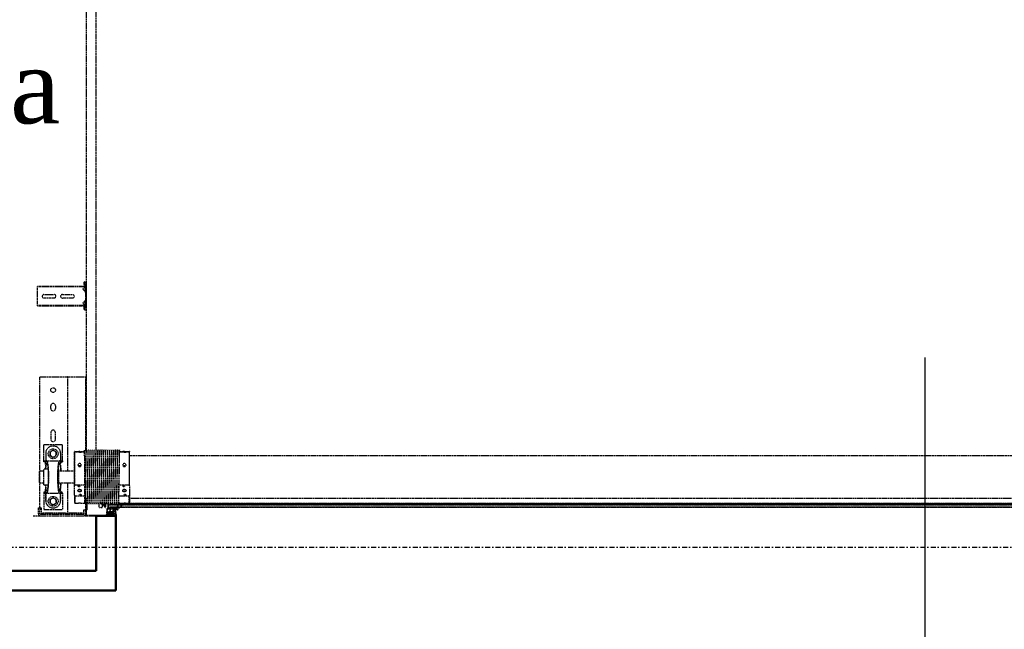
# Model space of a CAD drawing. Header units: centimetres. Extents: x 42630 to 130002, y 15 to 29179.
# Tile 27 of 165: x 50098 to 50349, y 4500 to 4655. Entities that reach past the tile are written whole.
import ezdxf

# ---------------------------------------------------------------- set-up
doc = ezdxf.new("R2010")
doc.units = ezdxf.units.CM
doc.header["$LTSCALE"] = 0.01
doc.linetypes.add('DASHDOT2', pattern=[12.7, 6.35, -3.175, 0, -3.175])
doc.linetypes.add('DASHED2', pattern=[9.525, 6.35, -3.175])
doc.layers.get('0').update_dxf_attribs({"color": 253})
for name, color, linetype in [('A-Grid', 253, 'DASHDOT2'), ('CKDRZWI_', 253, 'Continuous'), ('CKDRZWI_OS', 253, 'Continuous'), ('OPIS_K_WYK', 253, 'Continuous')]:
    doc.layers.add(name, color=color, linetype=linetype)
doc.layers.add('CKSCIANY_PRZEKR', color=253, linetype='Continuous', lineweight=50)
doc.layers.add('EOPIS', color=150, linetype='Continuous', lineweight=35)
doc.styles.get("Standard").update_dxf_attribs({"font": 'ic-simplex.shx', "width": 0.8})
doc.styles.add('styl1', font='times.ttf')
doc.dimstyles.new('CADKON cm', dxfattribs={"dimscale": 10, "dimtxt": 2.5, "dimasz": 2.5, "dimexe": 1.8, "dimexo": 5, "dimgap": 0.6, "dimtad": 1, "dimrnd": 0.1, "dimtxsty": 'Standard', "dimblk1": 'OBLIQUE', "dimblk2": 'OBLIQUE', "dimsah": 1, "dimcen": 2.5, "dimadec": 1, "dimazin": 2, "dimtfac": 1, "dimtix": 1, "dimtmove": 2, "dimatfit": 3, "dimldrblk": 'OPEN30', "dimfxl": 5, "dimfxlon": 1, "dimtfill": 1, "dimtolj": 1, "dimarcsym": 0})

# ---------------------------------------------------------------- blocks, each defined once
blk = doc.blocks.new('A$7E8814A102C37C')
at = {"layer": 'A-Grid', "ltscale": 20}
blk.add_line((-237.5, -1667), (3157.5, -1667), dxfattribs=at)
blk = doc.blocks.new('A$7E8814B27261F1')
at = {"color": 7, "linetype": 'DASHED2', "ltscale": 10}
for p, q in [((200, 4585), (200, 4567)), ((200, 4567), (200, 4457)), ((204, 4567), (204, 4457)), ((204, 4567), (205, 4566.5)), ((205, 4572), (215, 4572)), ((205, 4568), (215, 4568)), ((215, 4572), (220, 4572)), ((220, 4568), (215, 4568)), ((220, 4572), (220, 4568)), ((223, 4568), (220, 4571)), ((220, 4568), (220, 4564.6)), ((220, 4568), (223, 4568)), ((221.7, 4568), (284, 4568)), ((285.5, 4570), (284, 4568.5)), ((284, 4568.5), (314, 4568.5)), ((284, 4568.5), (284, 4558.5)), ((312.5, 4570), (285.5, 4570)), ((314, 4568.5), (312.5, 4570)), ((314, 4558.5), (314, 4568.5)), ((314, 4568), (554, 4568)), ((554, 4568), (554, 4563)), ((735.3, 4575), (734.2, 4575)), ((734.2, 4463.5), (734.2, 4575)), ((735.3, 4463.5), (735.3, 4575)), ((740.4, 4575), (735.3, 4575)), ((742.2, 4575), (740.4, 4575)), ((747.8, 4575), (742.2, 4575)), ((749.7, 4575), (747.8, 4575)), ((768.6, 4575), (749.7, 4575)), ((770.5, 4575), (768.6, 4575)), ((776.1, 4575), (770.5, 4575)), ((777.8, 4575), (776.1, 4575)), ((782.9, 4575), (777.8, 4575)), ((784.1, 4575), (782.9, 4575)), ((782.9, 4463.5), (782.9, 4575)), ((784.1, 4463.5), (784.1, 4575)), ((204, 4563), (207, 4563)), ((207, 4563), (204, 4563)), ((220, 4564.6), (205, 4564.6)), ((207, 4564.6), (207, 4563)), ((207, 4503), (207, 4563)), ((216.5, 4558.5), (216.5, 4510.5)), ((257.9, 4558.5), (216.5, 4558.5)), ((230.1, 4538.5), (232.4, 4542.5)), ((232.4, 4542.5), (237, 4542.5)), ((237, 4542.5), (241.6, 4542.5)), ((237.5, 4553.5), (257.9, 4553.5)), ((257.9, 4553.5), (238.5, 4553.5)), ((241.6, 4542.5), (243.9, 4538.5)), ((257.9, 4558.5), (257.9, 4553.5)), ((260.5, 4558.5), (257.9, 4558.5)), ((257.9, 4553.5), (257.9, 4550.4)), ((260.5, 4553.5), (257.9, 4553.5)), ((257.9, 4550.4), (257.9, 4518.6)), ((260.5, 4553.5), (260.5, 4558.5)), ((260.5, 4553.6), (268, 4553.6)), ((279, 4558.5), (319, 4558.5)), ((279, 4558.5), (279, 4546.8)), ((319, 4546.8), (319, 4558.5)), ((330, 4553.6), (337.5, 4553.6)), ((337.5, 4553.5), (337.5, 4558.5)), ((337.5, 4558.5), (340.1, 4558.5)), ((340.1, 4553.5), (337.5, 4553.5)), ((340.1, 4558.5), (381.5, 4558.5)), ((340.1, 4558.5), (340.1, 4553.5)), ((340.1, 4550.4), (340.1, 4553.5)), ((360.5, 4553.5), (340.1, 4553.5)), ((359.5, 4553.5), (340.1, 4553.5)), ((340.1, 4550.4), (340.1, 4518.6)), ((351.1, 4538.5), (353.4, 4542.5)), ((353.4, 4542.5), (358, 4542.5)), ((358, 4542.5), (362.6, 4542.5)), ((362.6, 4542.5), (364.9, 4538.5)), ((381.5, 4558.5), (381.5, 4510.5)), ((554, 4563), (554, 4503)), ((754.6, 4532), (754.6, 4558)), ((763.6, 4558), (763.6, 4532)), ((220.5, 4535.5), (220.5, 4533.5)), ((227.8, 4534.5), (230.1, 4538.5)), ((230.1, 4530.5), (227.8, 4534.5)), ((232.4, 4526.5), (230.1, 4530.5)), ((237, 4526.5), (232.4, 4526.5)), ((241.6, 4526.5), (237, 4526.5)), ((243.9, 4530.5), (241.6, 4526.5)), ((243.9, 4538.5), (246.2, 4534.5)), ((246.2, 4534.5), (243.9, 4530.5)), ((257.9, 4515.5), (257.9, 4518.6)), ((279, 4522.2), (279, 4520.4)), ((279, 4520.4), (319, 4520.4)), ((284, 4520.4), (284, 4480)), ((314, 4480), (314, 4520.4)), ((319, 4520.4), (319, 4522.2)), ((340.1, 4518.6), (340.1, 4515.5)), ((348.8, 4534.5), (351.1, 4538.5)), ((351.1, 4530.5), (348.8, 4534.5)), ((353.4, 4526.5), (351.1, 4530.5)), ((358, 4526.5), (353.4, 4526.5)), ((362.6, 4526.5), (358, 4526.5)), ((364.9, 4530.5), (362.6, 4526.5)), ((364.9, 4538.5), (367.2, 4534.5)), ((367.2, 4534.5), (364.9, 4530.5)), ((377.5, 4535.5), (377.5, 4533.5)), ((412, 4540.5), (395, 4540.5)), ((395, 4528.5), (412, 4528.5)), ((473, 4540.5), (480, 4540.5)), ((480, 4528.5), (473, 4528.5)), ((204, 4503), (207, 4503)), ((207, 4503), (204, 4503)), ((204, 4495), (207, 4498)), ((207, 4498), (204, 4495)), ((206, 4497), (207, 4497)), ((207, 4503), (207, 4498)), ((284, 4498), (207, 4498)), ((207, 4457), (207, 4497)), ((257.9, 4510.5), (216.5, 4510.5)), ((237.5, 4515.5), (257.9, 4515.5)), ((257.9, 4515.5), (238.5, 4515.5)), ((257.9, 4515.5), (257.9, 4510.5)), ((260.5, 4515.5), (257.9, 4515.5)), ((257.9, 4510.5), (260.5, 4510.5)), ((260.5, 4515.5), (260.5, 4510.5)), ((260.5, 4515.4), (268, 4515.4)), ((554, 4498), (314, 4498)), ((330, 4515.4), (337.5, 4515.4)), ((337.5, 4515.5), (337.5, 4510.5)), ((340.1, 4515.5), (337.5, 4515.5)), ((340.1, 4510.5), (337.5, 4510.5)), ((340.1, 4515.5), (340.1, 4510.5)), ((359.5, 4515.5), (340.1, 4515.5)), ((360.5, 4515.5), (340.1, 4515.5)), ((340.1, 4510.5), (381.5, 4510.5)), ((554, 4503), (554, 4498)), ((554, 4497), (554, 4498)), ((554, 4497), (554, 4457)), ((754.6, 4485), (754.6, 4511)), ((763.6, 4511), (763.6, 4485)), ((233.5, 4480), (232.7, 4479.2)), ((250, 4479.2), (232.7, 4479.2)), ((232.7, 4479.2), (232.7, 4469.8)), ((252.7, 4480), (233.5, 4480)), ((250, 4455), (250, 4479.2)), ((252.7, 4480), (276.2, 4480)), ((276.2, 4480), (362.3, 4480)), ((278.9, 4479.2), (278.9, 4455)), ((278.9, 4479.2), (362.1, 4479.2)), ((362.1, 4455), (362.1, 4479.2)), ((362.3, 4480), (363.6, 4480)), ((363.7, 4479.2), (363.7, 4455)), ((200, 4457), (200, 4449)), ((200, 4449), (200, 4400.3)), ((202, 4449), (202, 4400.3)), ((203, 4452), (203, 4452.4)), ((204, 4452), (203, 4452)), ((232.1, 4450), (203, 4450)), ((207, 4457), (204, 4457)), ((204, 4452), (204, 4452.1)), ((210, 4456), (205, 4456)), ((210, 4452), (205, 4452)), ((210, 4456), (215, 4456)), ((215, 4452), (210, 4452)), ((215, 4456), (215, 4452)), ((245, 4452), (215, 4452)), ((215.3, 4450), (215.3, 4448.5)), ((215.7, 4448.5), (215.3, 4448.5)), ((215.3, 4448.5), (215.8, 4448)), ((215.7, 4450), (215.7, 4448.5)), ((232.7, 4448.5), (215.7, 4448.5)), ((215.7, 4448.5), (216.2, 4448)), ((215.8, 4448), (216.2, 4448)), ((216.2, 4448), (232.2, 4448)), ((231, 4452.7), (231, 4452.3)), ((231, 4447.7), (231, 4447.3)), ((231, 4442.7), (231, 4442.3)), ((353.9, 4455), (232.5, 4455)), ((232.7, 4464.1), (232.7, 4455)), ((353.9, 4455), (367, 4455)), ((554, 4452), (365.8, 4452)), ((367, 4454.8), (367, 4455)), ((367, 4449.8), (367, 4450.2)), ((636.7, 4450), (367, 4450)), ((367, 4444.8), (367, 4445.2)), ((554, 4457), (554, 4452)), ((711.3, 4450), (636.7, 4450)), ((4186.6, 4450), (711.3, 4450)), ((724.2, 4453.9), (723.7, 4450.5)), ((725.7, 4450.3), (723.7, 4450.5)), ((726.1, 4453.6), (725.7, 4450.3)), ((726.4, 4450.3), (725.7, 4450.3)), ((726.9, 4453.6), (726.4, 4450.3)), ((729.3, 4456.5), (727.1, 4456.5)), ((729.3, 4454.5), (727.1, 4454.5)), ((730, 4456.5), (729.3, 4456.5)), ((730.4, 4452.6), (730.3, 4453.6)), ((732.4, 4452.9), (732.3, 4453.9)), ((733.1, 4452.9), (733, 4453.9)), ((749.7, 4452), (733.4, 4452)), ((785.7, 4450), (733.4, 4450)), ((734.2, 4453.4), (734.2, 4463.5)), ((735.3, 4452.5), (734.2, 4453.4)), ((735.3, 4452.5), (735.3, 4463.5)), ((740.4, 4458.3), (735.3, 4452.5)), ((745.9, 4454), (737.9, 4454)), ((737.9, 4454), (737.9, 4452)), ((747.8, 4452.8), (742.2, 4458.4)), ((746.3, 4454), (745.9, 4454)), ((745.9, 4452), (745.9, 4454)), ((746.3, 4452), (746.3, 4454)), ((752, 4452), (749.7, 4452)), ((766.3, 4452), (752, 4452)), ((768.6, 4452), (766.3, 4452)), ((785.7, 4452), (768.6, 4452)), ((776.1, 4458.4), (770.5, 4452.8)), ((781.4, 4454), (773.4, 4454)), ((773.4, 4454), (773.4, 4452)), ((782.9, 4452.5), (777.8, 4458.3)), ((781.6, 4454), (781.4, 4454)), ((781.4, 4452), (781.4, 4454)), ((781.8, 4452), (781.8, 4453.8)), ((782.9, 4452.5), (782.9, 4463.5)), ((784.1, 4453.4), (782.9, 4452.5)), ((784.1, 4453.4), (784.1, 4463.5)), ((786.4, 4450), (785.7, 4450)), ((786.8, 4453.9), (786.6, 4452.9)), ((788.7, 4453.6), (788.6, 4452.6)), ((789.5, 4453.6), (789.3, 4452.6)), ((791.9, 4456.5), (789.7, 4456.5)), ((791.9, 4454.5), (789.7, 4454.5)), ((792.6, 4456.5), (791.9, 4456.5)), ((793.3, 4450.3), (792.9, 4453.6)), ((793.3, 4450.3), (795.3, 4450.5)), ((794.1, 4450.3), (793.3, 4450.3)), ((794.1, 4450.3), (796, 4450.5)), ((795.3, 4450.5), (794.9, 4453.9)), ((796, 4450.5), (795.3, 4450.5)), ((796, 4450.5), (795.6, 4453.9)), ((222.2, 4417), (222.4, 4417)), ((222.4, 4417), (231.3, 4417)), ((231, 4437.7), (231, 4437.3)), ((231, 4432.7), (231, 4432.3)), ((231, 4427.7), (231, 4427.3)), ((231, 4422.7), (231, 4422.3)), ((231, 4417.7), (231, 4417.3)), ((353, 4424.5), (636.7, 4424.5)), ((367, 4439.8), (367, 4440.2)), ((367, 4434.8), (367, 4435.2)), ((367, 4429.8), (367, 4430.2)), ((367, 4424.8), (367, 4425.2)), ((367, 4419.8), (367, 4420.2)), ((636.7, 4424.5), (711.3, 4424.5)), ((711.3, 4424.5), (4186.6, 4424.5)), ((208.6, 4395.3), (206.6, 4395.3)), ((208.6, 4385.3), (208.6, 4395.3)), ((208.7, 4396.1), (208.7, 4383.3)), ((217.5, 4397.8), (210.2, 4397.8)), ((210.2, 4391.1), (210.2, 4395.3)), ((211.2, 4396.3), (217, 4396.3)), ((218, 4395.3), (218, 4391.1)), ((219.5, 4377.4), (219.5, 4395.8)), ((221, 4412), (221, 4410.8)), ((221, 4402.2), (221, 4402)), ((221.1, 4374.5), (221.1, 4392.7)), ((221.1, 4374.5), (221.1, 4392.7)), ((221.1, 4374.5), (221.1, 4392.7)), ((221.2, 4374.5), (221.2, 4392.7)), ((221.2, 4374.5), (221.2, 4392.7)), ((226, 4408.9), (221.8, 4409.8)), ((221.8, 4403.2), (226, 4404.1)), ((221.8, 4403.2), (229.8, 4403.2)), ((230, 4401), (222, 4401)), ((222.4, 4410), (222.1, 4410)), ((222.2, 4374.5), (222.2, 4392.7)), ((229.3, 4410), (222.4, 4410)), ((223, 4394.5), (226.2, 4394.5)), ((223, 4393.5), (226.2, 4393.5)), ((232.1, 4408.9), (226, 4408.9)), ((232.1, 4404.1), (226, 4404.1)), ((226.2, 4394.5), (227.2, 4394.5)), ((227.2, 4393.5), (226.2, 4393.5)), ((227.2, 4393.5), (227.2, 4394.5)), ((227.2, 4394.5), (227.6, 4394.5)), ((227.2, 4393.5), (227.2, 4393.5)), ((227.2, 4360.3), (227.2, 4393.5)), ((227.6, 4393.5), (227.2, 4393.5)), ((227.6, 4394.5), (230.3, 4394.5)), ((227.6, 4393.5), (228.5, 4393.5)), ((228.8, 4393.5), (228.5, 4393.5)), ((228.5, 4393.5), (228.5, 4359)), ((231.8, 4393.5), (228.8, 4393.5)), ((232.3, 4409.1), (229.3, 4410)), ((229.8, 4403.2), (232.2, 4403.9)), ((230.2, 4411), (233.5, 4409.9)), ((230.3, 4393.5), (230.3, 4394.5)), ((230.3, 4394.5), (231.9, 4394.5)), ((231.1, 4402.3), (230.7, 4402.2)), ((231, 4412.7), (231, 4412.3)), ((231, 4407.7), (231, 4407.3)), ((231, 4402.7), (231, 4402.3)), ((231, 4397.7), (231, 4397.3)), ((231, 4392.7), (231, 4392.3)), ((231.5, 4393.5), (232, 4393.5)), ((231.8, 4393.5), (231.8, 4393.3)), ((367, 4414.8), (367, 4415.2)), ((367, 4409.8), (367, 4410.2)), ((367, 4404.8), (367, 4405.2)), ((367, 4399.8), (367, 4400.2)), ((367, 4394.8), (367, 4395.2)), ((208.5, 4380.5), (202.8, 4377.5)), ((203, 4373.3), (216.2, 4376.1)), ((203.2, 4374.8), (217, 4377.8)), ((207.8, 4381.8), (203.4, 4379.5)), ((217, 4380.8), (209.7, 4380.8)), ((210.2, 4383.3), (210.2, 4387.6)), ((217, 4390.1), (211.2, 4390.1)), ((211.2, 4388.6), (217, 4388.6)), ((217, 4382.3), (211.2, 4382.3)), ((216.7, 4375.5), (215.3, 4371.9)), ((215.8, 4369.7), (230.9, 4355.2)), ((217, 4371.4), (217.9, 4373.2)), ((231.5, 4356), (217.2, 4370.3)), ((218, 4387.6), (218, 4383.3)), ((218, 4379), (218, 4379.8)), ((218.1, 4373.3), (222.2, 4371.5)), ((218.7, 4374.9), (219.2, 4376.1)), ((222.6, 4372.4), (218.7, 4374.6)), ((221.1, 4374.5), (221.1, 4374.5)), ((221.1, 4374.5), (221.1, 4374.5)), ((221.2, 4374.5), (221.1, 4374.5)), ((221.2, 4374.5), (221.2, 4374.5)), ((222.2, 4374.5), (221.2, 4374.5)), ((222.1, 4372.7), (222.1, 4374.5)), ((222.1, 4374.5), (222.1, 4372.7)), ((222.1, 4372.7), (222.1, 4374.5)), ((222.1, 4365.4), (222.1, 4371.5)), ((222.1, 4371.5), (222.1, 4365.4)), ((222.1, 4365.4), (222.1, 4371.5)), ((222.2, 4372.6), (222.2, 4374.5)), ((222.2, 4372.6), (222.2, 4374.5)), ((222.2, 4365.3), (222.2, 4371.5)), ((222.2, 4365.3), (222.2, 4371.5)), ((224.1, 4370), (225.4, 4368.3)), ((225.9, 4368.7), (224.5, 4370.7)), ((231, 4387.7), (231, 4387.3)), ((231, 4382.7), (231, 4382.3)), ((231, 4377.7), (231, 4377.3)), ((231, 4372.7), (231, 4372.3)), ((231, 4367.7), (231, 4367.3)), ((231.8, 4389.1), (231.8, 4383.3)), ((231.8, 4379.1), (231.8, 4378.3)), ((231.8, 4374.1), (231.8, 4373.3)), ((231.8, 4369.1), (231.8, 4368.3)), ((231.8, 4366.8), (231.8, 374.1)), ((232.4, 4365.8), (232.4, 385)), ((367, 4389.8), (367, 4390.2)), ((367, 4384.8), (367, 4385.2)), ((367, 4379.8), (367, 4380.2)), ((367, 4374.8), (367, 4375.2)), ((367, 4369.8), (367, 4370.2)), ((222.1, 386.3), (222.1, 4363.7)), ((222.1, 4363.7), (222.1, 386.3)), ((222.1, 386.3), (222.1, 4363.7)), ((222.2, 386.4), (222.2, 4363.6)), ((222.2, 386.4), (222.2, 4363.6)), ((227.2, 391.2), (227.2, 4358.8)), ((228.5, 4357.6), (228.5, 392.4)), ((232.7, 4365), (232.7, 4355.8)), ((232.7, 4350.1), (232.7, 4340.7)), ((232.7, 4340.7), (250, 4340.7)), ((232.7, 4340.7), (233.5, 4340)), ((250, 4340.7), (250, 4365)), ((278.9, 4365), (278.9, 4340.7)), ((362.1, 4340.7), (278.9, 4340.7)), ((354.8, 4365), (367, 4365)), ((362.1, 4340.7), (362.1, 4365)), ((363.7, 4365), (363.7, 4340.7)), ((367, 4365), (367, 4365.2)), ((252.7, 4340), (233.5, 4340)), ((245, 4340), (245, 410)), ((276.2, 4340), (252.7, 4340)), ((276.2, 4340), (362.3, 4340)), ((353, 410), (353, 4340)), ((363.6, 4340), (362.3, 4340))]:
    blk.add_line(p, q, dxfattribs=at)
at = {"color": 7, "linetype": 'Continuous', "ltscale": 10}
for p, q in [((200, 4400.3), (200, 4388.6)), ((200.2, 4392.2), (200.1, 4391.6)), ((200.1, 4391.6), (201, 4392.2)), ((201.2, 4393.2), (200.2, 4392.2)), ((201, 4392.2), (200.5, 4389.3)), ((200.9, 4398.2), (201.7, 4397.4)), ((201.5, 4394.7), (201.2, 4393.2)), ((202, 4396.7), (202, 4385.3)), ((202.3, 4399.6), (203.1, 4398.8)), ((204, 4396.7), (204, 4385.3)), ((206.6, 4385.3), (206.6, 4395.3)), ((200.5, 4389.3), (199.7, 4388.1)), ((199.7, 4387.5), (200.5, 4388.3)), ((199.7, 4388.1), (199.7, 4387.5)), ((200.5, 4385.3), (199.7, 4384.1)), ((199.7, 4383.5), (200.5, 4384.3)), ((199.7, 4384.1), (199.7, 4383.5)), ((200.5, 4381.3), (199.7, 4380.1)), ((199.7, 4379.5), (200.5, 4380.3)), ((199.7, 4380.1), (199.7, 4379.5)), ((200, 4387.8), (200, 4384.6)), ((200, 4383.8), (200, 4380.6)), ((200, 4379.8), (200, 4375)), ((200.5, 4388.3), (200.5, 4385.3)), ((200.5, 4384.3), (200.5, 4381.3)), ((200.5, 4380.3), (200.5, 4375.3)), ((202, 4380.3), (202, 4385.3)), ((202, 4376.1), (202, 4375.8))]:
    blk.add_line(p, q, dxfattribs=at)
at = {"color": 7, "linetype": 'DASHED2', "ltscale": 10}
for centre, radius in [((237, 4534.5), 12.5), ((358, 4534.5), 12.5), ((520, 4534.5), 6)]:
    blk.add_circle(centre, radius, dxfattribs=at)
for centre, radius, start, end in [((205, 4567), 5, 90, 180), ((205, 4567), 1, 90, 180), ((238.5, 4535.5), 18, 93.1972, 180), ((237, 4534.5), 8, 90, 150), ((237, 4534.5), 8, 30, 90), ((238.5, 4535.5), 18, 90, 93.1972), ((358, 4534.5), 8, 90, 150), ((358, 4534.5), 8, 30, 90), ((359.5, 4535.5), 18, 86.8028, 90), ((359.5, 4535.5), 18, 0, 86.8028), ((759.1, 4558), 4.5, 0, 180), ((238.5, 4533.5), 18, 180, 266.8028), ((237, 4534.5), 8, 150, 210), ((237, 4534.5), 8, 210, 270), ((237, 4534.5), 8, 270, 330), ((237, 4534.5), 8, 330, 30), ((358, 4534.5), 8, 150, 210), ((358, 4534.5), 8, 210, 270), ((358, 4534.5), 8, 270, 330), ((359.5, 4533.5), 18, 273.1972, 0), ((358, 4534.5), 8, 330, 30), ((395, 4534.5), 6, 90, 270), ((412, 4534.5), 6, 270, 90), ((473, 4534.5), 6, 90, 270), ((480, 4534.5), 6, 270, 90), ((759.1, 4532), 4.5, 180, 0), ((238.5, 4533.5), 18, 266.8028, 270), ((359.5, 4533.5), 18, 270, 273.1972), ((759.1, 4511), 4.5, 0, 180), ((266.3, 4426.3), 55.3, 104.2053, 107.0848), ((262.6, 4426.3), 55.3, 72.9152, 75.7947), ((382.5, 4475.6), 20.7, 167.7246, 169.8445), ((343.4, 4475.6), 20.7, 10.1555, 12.2754), ((759.1, 4485), 4.5, 180, 0), ((205, 4457), 5, 180, 270), ((203, 4449), 3, 90, 180), ((203, 4449), 1, 90, 180), ((205, 4457), 1, 180, 270), ((230, 4449.9), 2.39, 270.2737, 342.8551), ((230, 4444.9), 2.39, 270.2737, 342.8551), ((1137, 50069.1), 45625.4, 268.86217, 269.03289), ((1007.4, 42977), 38532.5, 268.8455, 269.04765), ((1137, 50064.1), 45625.4, 268.86217, 269.03289), ((1007.4, 42972), 38532.5, 268.8455, 269.04765), ((1137, 50059.1), 45625.4, 268.86217, 269.03289), ((1007.4, 42967), 38532.5, 268.8455, 269.04765), ((391, 6390.4), 1935.7, 268.9006, 269.2866), ((-408.8, 42981.4), 38534.5, 271.15341, 271.15352), ((-408.8, 42976.4), 38534.5, 271.15341, 271.15352), ((-408.8, 42971.4), 38534.5, 271.15341, 271.15352), ((741.3, 4457.5), 1.2, 45, 139), ((749.7, 4454.7), 2.7, 225, 270), ((768.6, 4454.7), 2.7, 270, 315), ((776.9, 4457.5), 1.2, 41, 135), ((230, 4439.9), 2.39, 270.2737, 342.8551), ((230, 4434.9), 2.39, 270.2737, 342.8551), ((230, 4429.9), 2.39, 270.2737, 342.8551), ((230, 4424.9), 2.39, 270.2737, 342.8551), ((230, 4419.9), 2.39, 270.2737, 342.8551), ((1137, 50054.1), 45625.4, 268.86217, 269.03289), ((1007.4, 42962), 38532.5, 268.8455, 269.04765), ((1137, 50049.1), 45625.4, 268.86217, 269.03289), ((1007.4, 42957), 38532.5, 268.8455, 269.04765), ((1137, 50044.1), 45625.4, 268.86217, 269.03289), ((1007.4, 42952), 38532.5, 268.8455, 269.04765), ((1137, 50039.1), 45625.4, 268.86217, 269.03289), ((1007.4, 42947), 38532.5, 268.8455, 269.04765), ((1137, 50034.1), 45625.4, 268.86217, 269.03289), ((1007.4, 42942), 38532.5, 268.8455, 269.04765), ((-408.8, 42966.4), 38534.5, 271.15341, 271.15352), ((-408.8, 42961.4), 38534.5, 271.15341, 271.15352), ((-408.8, 42956.4), 38534.5, 271.15341, 271.15352), ((-408.8, 42951.4), 38534.5, 271.15341, 271.15352), ((-408.8, 42946.4), 38534.5, 271.15341, 271.15352), ((207.6, 4396.1), 2.6, 51.3053, 156.0835), ((207.6, 4396.1), 1.1, 0, 156.0835), ((210.2, 4399.3), 1.5, 231.3053, 270), ((211.2, 4395.3), 1, 90, 180), ((211.2, 4391.1), 1, 180, 270), ((217, 4395.3), 1, 0, 90), ((217, 4391.1), 1, 270, 0), ((217.5, 4395.8), 2, 0, 90), ((222, 4410.8), 1, 180, 258.1351), ((222, 4402.2), 1, 101.8649, 180), ((222, 4402), 1, 180, 270), ((222.1, 4411), 1, 180.0163, 258.4234), ((222.9, 4392.7), 1.8, 90, 180), ((222.9, 4392.7), 1.8, 90, 180), ((222.9, 4392.7), 1.8, 90, 180), ((223, 4392.7), 1.8, 90, 180), ((223, 4392.7), 1.8, 90, 180), ((222.1, 4411), 1.02, 258.5649, 270.1313), ((223, 4392.7), 0.8, 90, 180), ((230, 4414.9), 2.39, 270.2737, 342.8551), ((230, 4409.9), 2.39, 270.2737, 342.8551), ((230, 4404.9), 2.39, 270.2737, 342.8551), ((230, 4399.9), 2.39, 270.2737, 342.8551), ((230, 4394.9), 2.39, 270.2737, 342.8551), ((1137, 50029.1), 45625.4, 268.86217, 269.03289), ((1007.4, 42937), 38532.5, 268.8455, 269.04765), ((1137, 50024.1), 45625.4, 268.86217, 269.03289), ((1007.4, 42932), 38532.5, 268.8455, 269.04765), ((1137, 50019.1), 45625.4, 268.86217, 269.03289), ((1007.4, 42927), 38532.5, 268.8455, 269.04765), ((1137, 50014.1), 45625.4, 268.86217, 269.03289), ((1007.4, 42922), 38532.5, 268.8455, 269.04765), ((1137, 50009.1), 45625.4, 268.86217, 269.03289), ((1007.4, 42917), 38532.5, 268.8455, 269.04765), ((-408.8, 42941.4), 38534.5, 271.15341, 271.15352), ((-408.8, 42936.4), 38534.5, 271.15341, 271.15352), ((-408.8, 42931.5), 38534.5, 271.15341, 271.15352), ((-408.8, 42926.5), 38534.5, 271.15341, 271.15352), ((-408.8, 42921.5), 38534.5, 271.15341, 271.15352), ((205.3, 4385.3), 3.3, 180, 0), ((207, 4383.3), 1.66, 297.9392, 0), ((209.7, 4378.3), 2.52, 90, 117.9392), ((211.2, 4387.6), 1, 90, 180), ((211.2, 4383.3), 1, 180, 270), ((217.2, 4371.2), 2, 159.5499, 226.1452), ((216.3, 4375.7), 0.441, 339.5499, 102.1704), ((217.9, 4371), 1, 155, 225), ((217, 4387.6), 1, 0, 90), ((217, 4383.3), 1, 270, 0), ((217, 4379.8), 1, 0, 90), ((216.7, 4379), 1.27, 282.1797, 0), ((218, 4373.1), 0.2, 66, 155), ((218.8, 4374.8), 0.2, 155, 240), ((216.5, 4377.4), 3, 335, 0), ((220.1, 4366.9), 5, 38.3186, 66), ((219.6, 4367.2), 6, 35, 60), ((225.6, 4368.5), 0.301, 218.3186, 31.6814), ((230, 4389.9), 2.39, 270.2737, 342.8551), ((230, 4384.9), 2.39, 270.2737, 342.8551), ((230, 4379.9), 2.39, 270.2737, 342.8551), ((230, 4374.9), 2.39, 270.2737, 342.8551), ((230, 4369.9), 2.39, 270.2737, 342.8551), ((1137, 50004.1), 45625.4, 268.86217, 269.03289), ((1007.4, 42912), 38532.5, 268.8455, 269.04765), ((1137, 49999.1), 45625.4, 268.86217, 269.03289), ((1007.4, 42907), 38532.5, 268.8455, 269.04765), ((1137, 49994.1), 45625.4, 268.86217, 269.03289), ((1007.4, 42902), 38532.5, 268.8455, 269.04765), ((1137, 49989.1), 45625.4, 268.86217, 269.03289), ((1007.4, 42897), 38532.5, 268.8455, 269.04765), ((1137, 49984.1), 45625.4, 268.86217, 269.03289), ((1010.7, 42859.1), 38499.7, 268.83952, 269.02372), ((-408.8, 42916.5), 38534.5, 271.15341, 271.15352), ((-408.8, 42911.5), 38534.5, 271.15341, 271.15352), ((-408.8, 42906.5), 38534.5, 271.15341, 271.15352), ((-408.8, 42901.5), 38534.5, 271.15341, 271.15352), ((-408.8, 42896.5), 38534.5, 271.15341, 271.15352), ((231.1, 4355.7), 0.5, 240.5251, 45), ((266.3, 4393.7), 55.3, 252.9152, 255.7947), ((262.6, 4393.7), 55.3, 284.2053, 287.0848), ((382.5, 4344.4), 20.7, 190.1555, 192.2754), ((343.4, 4344.4), 20.7, 347.7246, 349.8445)]:
    blk.add_arc(centre, radius, start, end, dxfattribs=at)
at = {"color": 7, "linetype": 'Continuous', "ltscale": 10}
for centre, radius, start, end in [((203, 4400.3), 3, 180, 225), ((202.2, 4394.6), 0.749, 104.88, 170), ((201, 4396.7), 1, 0, 45), ((203, 4400.3), 1, 180, 225), ((201, 4396.7), 3, 0, 45), ((205.9, 4396.8), 0.75, 156.0835, 336.0835), ((202.6, 4375.3), 2.08, 180, 282.1704), ((202.9, 4380.3), 0.921, 180, 297.9392), ((203.5, 4376.1), 1.53, 117.9392, 180), ((203, 4375.8), 1.01, 180, 282.1797), ((205.3, 4385.3), 1.3, 180, 0)]:
    blk.add_arc(centre, radius, start, end, dxfattribs=at)
at = {"color": 7, "linetype": 'DASHED2', "ltscale": 10}
for centre, major_axis, ratio, start_param, end_param in [((299, 4550.4), (-41.1, 0), 0.118535, 0, 3.141593), ((299, 4550.4), (-36.1, 0), 0.118535, 5.29957, 6.283185), ((299, 4550.4), (-36.1, 0), 0.118535, 0, 4.125208), ((299, 4550.4), (-41.1, 0), 0.118535, 5.220603, 5.56644), ((299, 4550.4), (-41.1, 0), 0.118535, 3.858338, 4.204175), ((299, 4518.6), (-41.1, 0), 0.118535, 3.141593, 6.283185), ((299, 4518.6), (-36.1, 0), 0.118535, 1.999302, 6.283185), ((299, 4518.6), (-36.1, 0), 0.118535, 0, 1.14229), ((299, 4518.6), (-41.1, 0), 0.118535, 0.716745, 1.197203), ((299, 4518.6), (-41.1, 0), 0.118535, 1.94439, 2.424847), ((727.1, 4453.5), (0, 3), 0.999962, 0, 1.448623), ((727.1, 4453.5), (0, 1), 0.999962, 0, 1.448623), ((727.9, 4453.5), (0, 1), 0.999962, 0, 1.448623), ((729.3, 4453.5), (0, -3), 0.999962, 1.692969, 3.141593), ((729.3, 4453.5), (0, -1), 0.999962, 1.692969, 3.141593), ((730, 4453.5), (0, -3), 0.999962, 1.692969, 3.141593), ((733.4, 4453), (0, -3), 0.999962, 4.834562, 6.283185), ((733.4, 4453), (0, -1), 0.999962, 4.834562, 6.283185), ((734.1, 4453), (0, -1), 0.999962, 4.834562, 6.283185), ((785.7, 4453), (0, 1), 0.999962, 3.141593, 4.590216), ((785.7, 4453), (0, 3), 0.999962, 3.141593, 4.590216), ((786.4, 4453), (0, 3), 0.999962, 3.141593, 4.590216), ((789.7, 4453.5), (0, 3), 0.999962, 0, 1.448623), ((789.7, 4453.5), (0, 1), 0.999962, 0, 1.448623), ((790.5, 4453.5), (0, 1), 0.999962, 0, 1.448623), ((791.9, 4453.5), (0, -3), 0.999962, 1.692969, 3.141593), ((791.9, 4453.5), (0, -1), 0.999962, 1.692969, 3.141593), ((792.6, 4453.5), (0, -3), 0.999962, 1.692969, 3.141593), ((221.2, 4397), (0, 19), 0.011029, 0, 0.451027), ((221, 4433), (0, 21), 0.011029, 3.141593, 3.592619), ((225.5, 4406.5), (0, -2.5), 0.999939, 0.207082, 2.934511), ((230, 4402.2), (-0.309, 0.951), 0.758341, 4.470902, 6.084162), ((230.1, 4365), (0, -2.5), 0.998907, 1.564072, 2.731226)]:
    blk.add_ellipse(centre, major_axis=major_axis, ratio=ratio, start_param=start_param, end_param=end_param, dxfattribs=at)
for centre, major_axis, ratio in [((253.5, 4465.5), (0, 2.1), 0.841709), ((264.4, 4467), (0, 4.25), 0.841709), ((275.4, 4468.5), (0, 2.1), 0.841709), ((362.3, 4465.5), (0, -2.1), 0.04674), ((362.9, 4467), (0, 4.25), 0.04674), ((363.5, 4468.5), (0, -2.1), 0.04674), ((253.5, 4351.5), (0, -2.1), 0.841709), ((264.4, 4353), (0, 4.25), 0.841709), ((275.4, 4354.5), (0, -2.1), 0.841709), ((362.3, 4351.5), (0, -2.1), 0.04674), ((362.9, 4353), (0, 4.25), 0.04674), ((363.5, 4354.5), (0, -2.1), 0.04674)]:
    blk.add_ellipse(centre, major_axis=major_axis, ratio=ratio, dxfattribs=at)
for points in [[(264.4, 4553.5), (263.1, 4554.1), (261.8, 4554.7), (260.5, 4555.3)], [(337.5, 4555.3), (336, 4554.6), (334.5, 4553.9), (333, 4553.3)], [(264.4, 4515.5), (263.1, 4514.9), (261.8, 4514.3), (260.5, 4513.7)], [(337.5, 4513.7), (336.1, 4514.3), (334.8, 4514.9), (333.4, 4515.6)], [(232.7, 4469.9), (232.7, 4469.1), (232.8, 4468.1), (232.8, 4467)], [(232.8, 4467), (232.8, 4465.9), (232.7, 4464.9), (232.7, 4464.1)], [(326.6, 4464.1), (327.2, 4464.9), (327.6, 4465.9), (327.6, 4467)], [(327.6, 4467), (327.6, 4468.1), (327.3, 4469.1), (326.7, 4469.9)], [(367, 4450.2), (367, 4450.2), (367, 4450.2), (366.9, 4450.2)], [(367, 4445.2), (367, 4445.2), (367, 4445.2), (366.9, 4445.2)], [(367, 4440.2), (367, 4440.2), (367, 4440.2), (366.9, 4440.2)], [(367, 4435.2), (367, 4435.2), (367, 4435.2), (366.9, 4435.2)], [(367, 4430.2), (367, 4430.2), (367, 4430.2), (366.9, 4430.2)], [(367, 4425.2), (367, 4425.2), (367, 4425.2), (366.9, 4425.2)], [(367, 4420.2), (367, 4420.2), (367, 4420.2), (366.9, 4420.2)], [(367, 4415.2), (367, 4415.2), (367, 4415.2), (366.9, 4415.2)], [(367, 4410.2), (367, 4410.2), (367, 4410.2), (366.9, 4410.2)], [(367, 4405.2), (367, 4405.2), (367, 4405.2), (366.9, 4405.2)], [(367, 4400.2), (367, 4400.2), (367, 4400.2), (366.9, 4400.2)], [(367, 4395.2), (367, 4395.2), (367, 4395.2), (366.9, 4395.2)], [(367, 4390.2), (367, 4390.2), (367, 4390.2), (366.9, 4390.2)], [(367, 4385.2), (367, 4385.2), (367, 4385.2), (366.9, 4385.2)], [(367, 4380.2), (367, 4380.2), (367, 4380.2), (366.9, 4380.2)], [(367, 4375.2), (367, 4375.2), (367, 4375.2), (366.9, 4375.2)], [(367, 4370.2), (367, 4370.2), (367, 4370.2), (366.9, 4370.2)], [(232.7, 4355.9), (232.7, 4355.1), (232.8, 4354.1), (232.8, 4353)], [(232.8, 4353), (232.8, 4351.9), (232.7, 4350.9), (232.7, 4350.1)], [(326.6, 4350.1), (327.2, 4350.9), (327.6, 4351.9), (327.6, 4353)], [(327.6, 4353), (327.6, 4354.1), (327.3, 4355.1), (326.7, 4355.9)], [(367, 4365.2), (367, 4365.2), (367, 4365.2), (366.9, 4365.2)]]:
    blk.add_open_spline(points, degree=3, dxfattribs=at)
for points, knots in [([(267.1, 4469.8), (266.5, 4469), (266.2, 4468), (266.2, 4466), (266.5, 4465), (267.1, 4464.2)], [0.384709, 0.384709, 0.384709, 0.384709, 0.5, 0.5, 0.6138838, 0.6138838, 0.6138838, 0.6138838]), ([(333.1, 4467), (333.1, 4465.9), (332.7, 4464.8), (331.4, 4463.2), (330.4, 4462.8), (328.4, 4462.7), (327.4, 4463.2), (326, 4464.8), (325.6, 4465.9), (325.6, 4468.1), (326, 4469.2), (327.4, 4470.8), (328.4, 4471.2), (330.4, 4471.3), (331.4, 4470.8), (332.7, 4469.2), (333.1, 4468.1), (333.1, 4467)], [0, 0, 0, 0, 0.125, 0.125, 0.25, 0.25, 0.375, 0.375, 0.5, 0.5, 0.625, 0.625, 0.75, 0.75, 0.875, 0.875, 1, 1, 1, 1]), ([(367.9, 4450), (367.9, 4450), (367.9, 4450), (367.9, 4450), (367.8, 4450), (367.7, 4450), (367.4, 4450.1), (366.8, 4450.2), (366.2, 4450.7), (365.8, 4451.3), (365.7, 4451.6), (365.7, 4451.7)], [0.1861249, 0.1861249, 0.1861249, 0.1861249, 0.2261769, 0.4214762, 0.4724045, 0.5083702, 0.5480959, 0.6471273, 0.8033109, 0.9563027, 1, 1, 1, 1]), ([(367.9, 4445), (367.9, 4445), (367.9, 4445), (367.9, 4445), (367.8, 4445), (367.7, 4445), (367.4, 4445.1), (366.8, 4445.2), (366.2, 4445.7), (365.8, 4446.3), (365.7, 4446.6), (365.7, 4446.7)], [0.1861249, 0.1861249, 0.1861249, 0.1861249, 0.2261769, 0.4214762, 0.4724045, 0.5083702, 0.5480959, 0.6471273, 0.8033109, 0.9563027, 1, 1, 1, 1]), ([(367.9, 4440), (367.9, 4440), (367.9, 4440), (367.9, 4440), (367.8, 4440), (367.7, 4440), (367.4, 4440.1), (366.8, 4440.2), (366.2, 4440.7), (365.8, 4441.3), (365.7, 4441.6), (365.7, 4441.7)], [0.1861249, 0.1861249, 0.1861249, 0.1861249, 0.2261769, 0.4214762, 0.4724045, 0.5083702, 0.5480959, 0.6471273, 0.8033109, 0.9563027, 1, 1, 1, 1]), ([(367.9, 4435), (367.9, 4435), (367.9, 4435), (367.9, 4435), (367.8, 4435), (367.7, 4435), (367.4, 4435.1), (366.8, 4435.2), (366.2, 4435.7), (365.8, 4436.3), (365.7, 4436.6), (365.7, 4436.7)], [0.1861249, 0.1861249, 0.1861249, 0.1861249, 0.2261769, 0.4214762, 0.4724045, 0.5083702, 0.5480959, 0.6471273, 0.8033109, 0.9563027, 1, 1, 1, 1]), ([(367.9, 4430), (367.9, 4430), (367.9, 4430), (367.9, 4430), (367.8, 4430), (367.7, 4430), (367.4, 4430.1), (366.8, 4430.2), (366.2, 4430.7), (365.8, 4431.3), (365.7, 4431.6), (365.7, 4431.7)], [0.1861249, 0.1861249, 0.1861249, 0.1861249, 0.2261769, 0.4214762, 0.4724045, 0.5083702, 0.5480959, 0.6471273, 0.8033109, 0.9563027, 1, 1, 1, 1]), ([(367.9, 4425), (367.9, 4425), (367.9, 4425), (367.9, 4425), (367.8, 4425), (367.7, 4425), (367.4, 4425.1), (366.8, 4425.2), (366.2, 4425.7), (365.8, 4426.3), (365.7, 4426.6), (365.7, 4426.7)], [0.1861249, 0.1861249, 0.1861249, 0.1861249, 0.2261769, 0.4214762, 0.4724045, 0.5083702, 0.5480959, 0.6471273, 0.8033109, 0.9563027, 1, 1, 1, 1]), ([(367.9, 4420), (367.9, 4420), (367.9, 4420), (367.9, 4420), (367.8, 4420), (367.7, 4420), (367.4, 4420.1), (366.8, 4420.2), (366.2, 4420.7), (365.8, 4421.3), (365.7, 4421.6), (365.7, 4421.7)], [0.1861249, 0.1861249, 0.1861249, 0.1861249, 0.2261769, 0.4214762, 0.4724045, 0.5083702, 0.5480959, 0.6471273, 0.8033109, 0.9563027, 1, 1, 1, 1]), ([(367.9, 4415), (367.9, 4415), (367.9, 4415), (367.9, 4415), (367.8, 4415), (367.7, 4415), (367.4, 4415.1), (366.8, 4415.2), (366.2, 4415.7), (365.8, 4416.3), (365.7, 4416.6), (365.7, 4416.7)], [0.1861249, 0.1861249, 0.1861249, 0.1861249, 0.2261769, 0.4214762, 0.4724045, 0.5083702, 0.5480959, 0.6471273, 0.8033109, 0.9563027, 1, 1, 1, 1]), ([(229.3, 4410), (229.4, 4410), (229.5, 4410), (229.7, 4410.1), (229.8, 4410.2), (230, 4410.4), (230, 4410.5), (230.1, 4410.7), (230.2, 4410.9), (230.2, 4411)], [0, 0, 0, 0, 0.25, 0.25, 0.5, 0.5, 0.75, 0.75, 1, 1, 1, 1]), ([(367.9, 4410), (367.9, 4410), (367.9, 4410), (367.9, 4410), (367.8, 4410), (367.7, 4410), (367.4, 4410.1), (366.8, 4410.2), (366.2, 4410.7), (365.8, 4411.3), (365.7, 4411.6), (365.7, 4411.7)], [0.1861249, 0.1861249, 0.1861249, 0.1861249, 0.2261769, 0.4214762, 0.4724045, 0.5083702, 0.5480959, 0.6471273, 0.8033109, 0.9563027, 1, 1, 1, 1]), ([(367.9, 4405), (367.9, 4405), (367.9, 4405), (367.9, 4405), (367.8, 4405), (367.7, 4405), (367.4, 4405.1), (366.8, 4405.2), (366.2, 4405.7), (365.8, 4406.3), (365.7, 4406.6), (365.7, 4406.7)], [0.1861249, 0.1861249, 0.1861249, 0.1861249, 0.2261769, 0.4214762, 0.4724045, 0.5083702, 0.5480959, 0.6471273, 0.8033109, 0.9563027, 1, 1, 1, 1]), ([(367.9, 4400), (367.9, 4400), (367.9, 4400), (367.9, 4400), (367.8, 4400), (367.7, 4400), (367.4, 4400.1), (366.8, 4400.2), (366.2, 4400.7), (365.8, 4401.3), (365.7, 4401.6), (365.7, 4401.7)], [0.1861249, 0.1861249, 0.1861249, 0.1861249, 0.2261769, 0.4214762, 0.4724045, 0.5083702, 0.5480959, 0.6471273, 0.8033109, 0.9563027, 1, 1, 1, 1]), ([(367.9, 4395), (367.9, 4395), (367.9, 4395), (367.9, 4395), (367.8, 4395), (367.7, 4395), (367.4, 4395.1), (366.8, 4395.2), (366.2, 4395.7), (365.8, 4396.3), (365.7, 4396.6), (365.7, 4396.7)], [0.1861249, 0.1861249, 0.1861249, 0.1861249, 0.2261769, 0.4214762, 0.4724045, 0.5083702, 0.5480959, 0.6471273, 0.8033109, 0.9563027, 1, 1, 1, 1]), ([(367.9, 4390), (367.9, 4390), (367.9, 4390), (367.9, 4390), (367.8, 4390), (367.7, 4390), (367.4, 4390.1), (366.8, 4390.3), (366.2, 4390.7), (365.8, 4391.3), (365.7, 4391.6), (365.7, 4391.7)], [0.1861249, 0.1861249, 0.1861249, 0.1861249, 0.2261769, 0.4214762, 0.4724045, 0.5083702, 0.5480959, 0.6471273, 0.8033109, 0.9563027, 1, 1, 1, 1]), ([(367.9, 4385), (367.9, 4385), (367.9, 4385), (367.9, 4385), (367.8, 4385), (367.7, 4385), (367.4, 4385.1), (366.8, 4385.3), (366.2, 4385.7), (365.8, 4386.3), (365.7, 4386.6), (365.7, 4386.7)], [0.1861249, 0.1861249, 0.1861249, 0.1861249, 0.2261769, 0.4214762, 0.4724045, 0.5083702, 0.5480959, 0.6471273, 0.8033109, 0.9563027, 1, 1, 1, 1]), ([(367.9, 4380), (367.9, 4380), (367.9, 4380), (367.9, 4380), (367.8, 4380), (367.7, 4380), (367.4, 4380.1), (366.8, 4380.3), (366.2, 4380.7), (365.8, 4381.3), (365.7, 4381.6), (365.7, 4381.7)], [0.1861249, 0.1861249, 0.1861249, 0.1861249, 0.2261769, 0.4214762, 0.4724045, 0.5083702, 0.5480959, 0.6471273, 0.8033109, 0.9563027, 1, 1, 1, 1]), ([(367.9, 4375), (367.9, 4375), (367.9, 4375), (367.9, 4375), (367.8, 4375), (367.7, 4375), (367.4, 4375.1), (366.8, 4375.3), (366.2, 4375.7), (365.8, 4376.3), (365.7, 4376.6), (365.7, 4376.7)], [0.1861249, 0.1861249, 0.1861249, 0.1861249, 0.2261769, 0.4214762, 0.4724045, 0.5083702, 0.5480959, 0.6471273, 0.8033109, 0.9563027, 1, 1, 1, 1]), ([(367.9, 4370), (367.9, 4370), (367.9, 4370), (367.9, 4370), (367.8, 4370), (367.7, 4370), (367.4, 4370.1), (366.8, 4370.3), (366.2, 4370.7), (365.8, 4371.3), (365.7, 4371.6), (365.7, 4371.7)], [0.1861249, 0.1861249, 0.1861249, 0.1861249, 0.2261769, 0.4214762, 0.4724045, 0.5083702, 0.5480959, 0.6471273, 0.8033109, 0.9563027, 1, 1, 1, 1]), ([(367.9, 4365), (367.9, 4365), (367.9, 4365), (367.9, 4365), (367.8, 4365), (367.7, 4365), (367.4, 4365.1), (366.8, 4365.3), (366.2, 4365.7), (365.8, 4366.3), (365.7, 4366.6), (365.7, 4366.7)], [0, 0, 0, 0, 0.226177, 0.421476, 0.472405, 0.50837, 0.548096, 0.647127, 0.803311, 0.956303, 1, 1, 1, 1]), ([(267.1, 4355.8), (266.5, 4355), (266.2, 4354), (266.2, 4352), (266.5, 4351), (267.1, 4350.2)], [0.384709, 0.384709, 0.384709, 0.384709, 0.5, 0.5, 0.6138838, 0.6138838, 0.6138838, 0.6138838]), ([(333.1, 4353), (333.1, 4351.9), (332.7, 4350.8), (331.4, 4349.2), (330.4, 4348.8), (328.4, 4348.7), (327.4, 4349.2), (326, 4350.8), (325.6, 4351.9), (325.6, 4354.1), (326, 4355.2), (327.4, 4356.8), (328.4, 4357.2), (330.4, 4357.3), (331.4, 4356.8), (332.7, 4355.2), (333.1, 4354.1), (333.1, 4353)], [0, 0, 0, 0, 0.125, 0.125, 0.25, 0.25, 0.375, 0.375, 0.5, 0.5, 0.625, 0.625, 0.75, 0.75, 0.875, 0.875, 1, 1, 1, 1])]:
    blk.add_open_spline(points, degree=3, knots=knots, dxfattribs=at)
blk = doc.blocks.new('_OBLIQUE')
at = {"color": 0, "linetype": 'ByBlock'}
blk.add_line((-0.5, -0.5), (0.5, 0.5), dxfattribs=at)

msp = doc.modelspace()

# ---------------------------------------------------------------- linework, layer by layer
at = {"layer": 'CKDRZWI_OS'}
msp.add_line((50329.127, 4568.941), (50329.127, 4425.811), dxfattribs=at)
at = {"layer": 'CKSCIANY_PRZEKR'}
for p, q in [((50117.929, 4514.604), (50027.929, 4514.604)), ((50122.929, 4509.604), (50022.929, 4509.604))]:
    msp.add_line(p, q, dxfattribs=at)
msp.add_lwpolyline([(50122.929, 4509.604), (50122.929, 4528.604), (50117.929, 4528.604), (50117.929, 4514.604)], dxfattribs=at)

# ---------------------------------------------------------------- block references
at = {"layer": 'A-Grid', "lineweight": -3}
msp.add_blockref('A$7E8814A102C37C', (49572.82, 6187.604), dxfattribs=at)
at = {"layer": 'CKDRZWI_', "xscale": 0.1, "yscale": 0.1, "zscale": 0.1, "rotation": 89.99999999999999}
msp.add_blockref('A$7E8814B27261F1', (50560.429, 4508.604), dxfattribs=at)

# ---------------------------------------------------------------- texts
at = {"layer": 'EOPIS', "style": 'styl1'}
msp.add_text('brama', height=19.0314, dxfattribs=at).set_placement((50036.948, 4628.529))

# ---------------------------------------------------------------- leaders
at = {"layer": 'OPIS_K_WYK', "ltscale": 0.5}
msp.add_leader([(50072.47, 4516.604), (50133.334, 4464.54)], dimstyle='CADKON cm', override={"dimscale": 5, "dimldrblk": 'DotSmall'}, dxfattribs=at)

doc.saveas('drawing.dxf')
